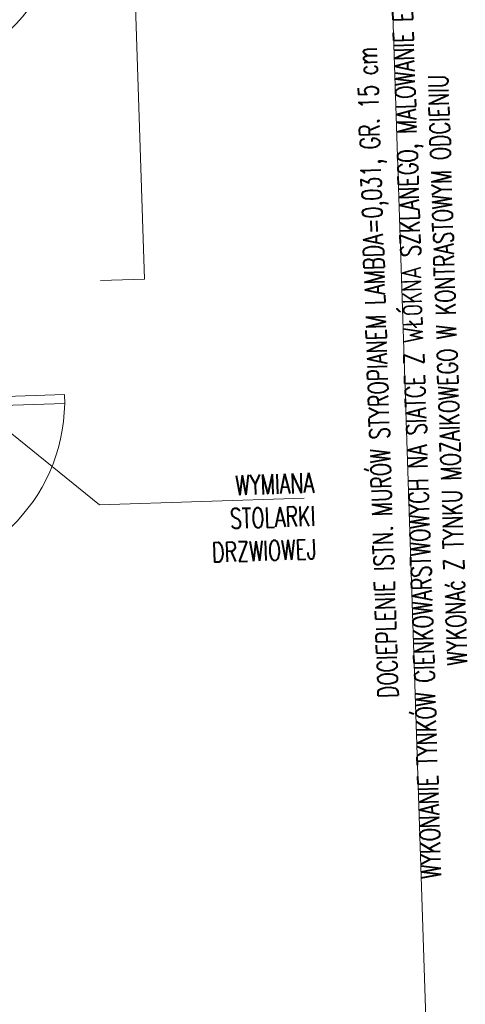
# Model space of a CAD drawing. Header units: millimetres. Extents: x 14400 to 93787, y -21104 to 39413.
# Tile 222 of 256: x 91674 to 91875, y -15149 to -14703. Entities that reach past the tile are written whole.
import ezdxf
from ezdxf.enums import TextEntityAlignment as Align

# ---------------------------------------------------------------- set-up
doc = ezdxf.new("R2010")
doc.units = ezdxf.units.MM
for name, color, linetype, lineweight in [('Drzwi', 1, 'Continuous', 15), ('Okna', 3, 'Continuous', 13), ('Opis', 8, 'Continuous', 13), ('Opis_pom', 9, 'Continuous', 18)]:
    doc.layers.add(name, color=color, linetype=linetype, lineweight=lineweight)
doc.styles.add('ARIAL', font='tahoma.ttf')
doc.styles.add('TXT', font='simplex.shx', dxfattribs={"width": 0.8})

# ---------------------------------------------------------------- blocks, each defined once
blk = doc.blocks.new('JUHJHH')
at = {"layer": 'Drzwi'}
blk.add_lwpolyline([(29767.4719, 1024.36976), (29687.4719, 1024.36976), (29687.4719, 1028.36976), (29767.4719, 1028.36976)], close=True, dxfattribs=at)
blk.add_arc((29687.4719, 1028.36976), 80, 270, 0, dxfattribs=at)
at = {"layer": 'Okna'}
blk.add_arc((29687.4719, 1260.36976), 90, 270, 0, dxfattribs=at)
at = {"layer": 'Opis'}
for points in [[(29901.55234, 1691.36976), (29921.55234, 1691.36976), (29921.55234, 446.96637), (29901.55234, 446.96637)], [(29785.33404, 1633.36976), (29805.33404, 1633.36976), (29805.33404, 1079.36976), (29785.33404, 1079.36976)]]:
    blk.add_lwpolyline(points, dxfattribs=at)
at = {"layer": 'Opis', "ltscale": 0.7}
blk.add_lwpolyline([(29725.07297, 1026.79663), (29781.59317, 977.9126), (29874.30698, 977.9126)], dxfattribs=at)
at = {"layer": 'Opis', "ltscale": 0.7, "char_height": 9, "width": 532.6044424, "attachment_point": 1, "rotation": 90, "style": 'TXT'}
for s, insert in [('\\pxqc;{\\W0.7;WYKONANIE TYNKÓW CIENKOWARSTWOWYCH NA SIATCE Z WŁÓKNA SZKLANEGO, MALOWANIE ELEWACJI, COKÓŁ WYKONAć Z TYNKU MOZAIKOWEGO W KONTRASTOWYM ODCIENIU}', (29921.55234, 767.44275)), ('\\pxqc;{\\W0.7;DOCIEPLENIE ISTN. MURÓW STYROPIANEM LAMBDA=0,031, GR. 15 cm }', (29904.8067, 767.44275))]:
    blk.add_mtext(s, dxfattribs=dict(at, insert=insert))
at = {"layer": 'Opis', "ltscale": 0.7, "insert": (29878.97977, 989.28971), "char_height": 9, "attachment_point": 3, "style": 'TXT'}
blk.add_mtext_dynamic_manual_height_columns('\\pxqr;{\\W0.7;WYMIANA STOLARKI DRZWIOWEJ}', width=78.4410223, gutter_width=12.5, heights=[0], dxfattribs=at)
at = {"layer": 'Opis_pom', "ltscale": 0.7, "style": 'ARIAL'}
for tag, p in [('1.1', (29155.34141, 1328.81247)), ('1.2', (29440.67495, 915.12556)), ('1.7', (28864.32245, 797.38078)), ('1.3', (29507.96542, 694.00648)), ('1.4', (29272.14264, 692.64264)), ('1.6', (28836.04153, 595.92607)), ('1.5', (28969.67619, 596.81054))]:
    blk.add_attdef(tag, text='', height=11.968, dxfattribs=at).set_placement(p, align=Align.MIDDLE_CENTER)

msp = doc.modelspace()

# ---------------------------------------------------------------- block references
at = {"layer": 'DEFPOINTS', "color": 2, "rotation": 1.885153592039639}
msp.add_blockref('JUHJHH', (61976.5022, -16879.91221), dxfattribs=at)

doc.saveas('drawing.dxf')
